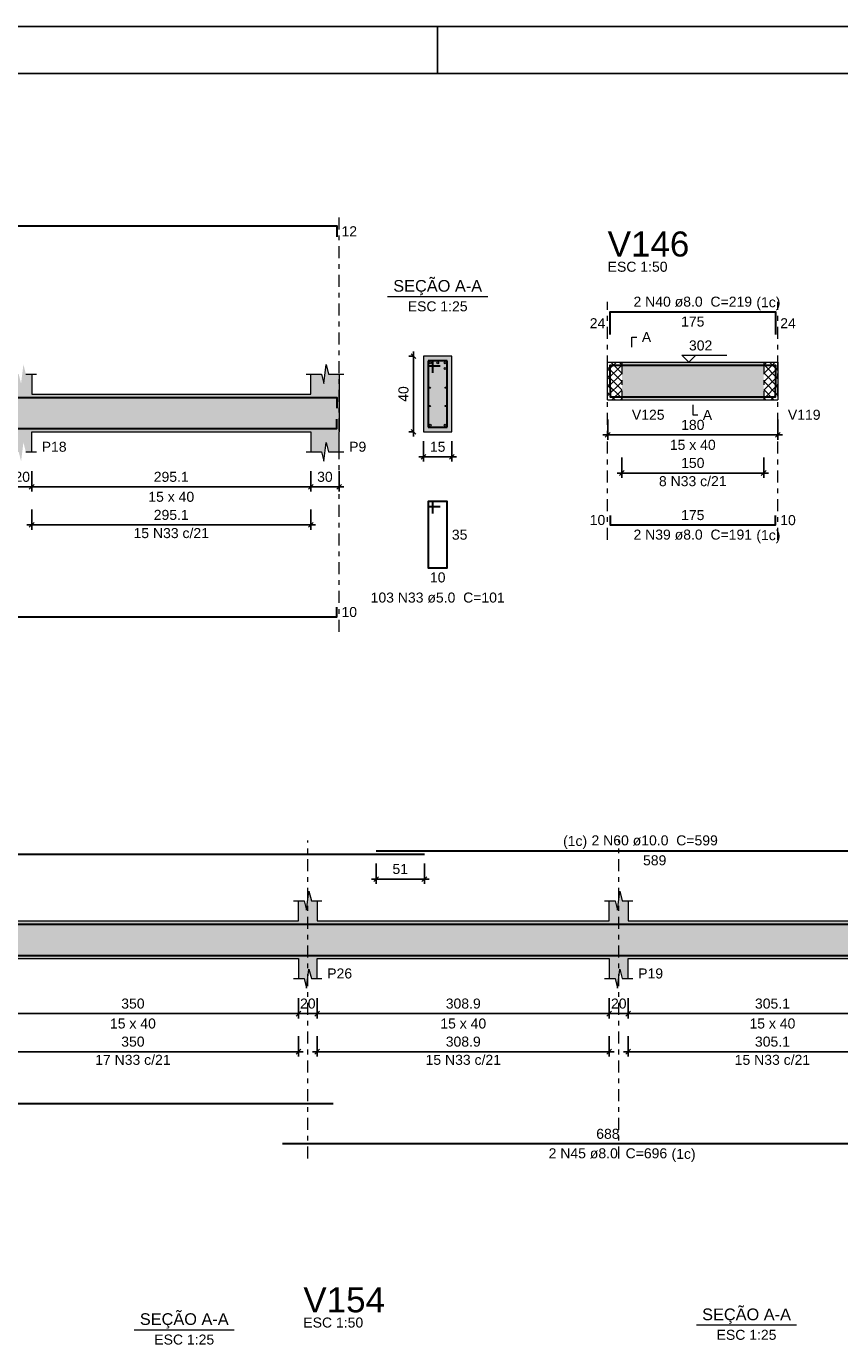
# Model space of a CAD drawing. Header units: millimetres. Extents: x 0 to 84.1, y 0 to 59.4.
# Tile 7 of 9: x 38.4 to 55.6, y 31.5 to 59.4. Entities that reach past the tile are written whole.
import ezdxf

# ---------------------------------------------------------------- set-up
doc = ezdxf.new("R2010")
doc.units = ezdxf.units.MM
doc.header["$MEASUREMENT"] = 0
doc.linetypes.add('DASHDOT', pattern=[2.54, 1.27, -0.635, 0, -0.635])
doc.linetypes.add('NULL', pattern=[0])
doc.layers.get('0').update_dxf_attribs({"lineweight": 18})
for name, color, linetype, lineweight in [('Descrição da armadura', 7, 'Continuous', 0), ('DT-Barras na forma', 2, 'Continuous', 30), ('DT-Barras no corte', 5, 'Continuous', 5), ('DT-Barras rebatidas', 2, 'Continuous', 30), ('DT-Cotas', 9, 'Continuous', 5), ('DT-Forma', 5, 'Continuous', 5), ('DT-Hachura forma vigas', 254, 'Continuous', 5), ('DT-Hachura intersecção vigas', 9, 'Continuous', 5), ('DT-Hachura seção vigas', 254, 'Continuous', 5), ('DT-Pontilhado', 9, 'DASHDOT', 5), ('DT-Textos', 7, 'Continuous', 5), ('DT-Título', 3, 'Continuous', 20), ('Textos armaduras', 7, 'Continuous', 0)]:
    doc.layers.add(name, color=color, linetype=linetype, lineweight=lineweight)
doc.layers.add('SEDUC_MARF', color=1, linetype='Continuous')
doc.layers.add('SEDUC_MARGG', color=7, linetype='Continuous')
doc.styles.add('Arial', font='txt')
doc.dimstyles.new('UM_25.000000', dxfattribs={"dimtxt": 0.18, "dimasz": 0.1, "dimexe": 0.1, "dimexo": 0.2, "dimgap": 0, "dimtad": 1, "dimtih": 1, "dimtoh": 1, "dimdec": 1, "dimlfac": 25, "dimzin": 0, "dimdsep": 46, "dimtxsty": 'Standard', "dimcen": 0.09, "dimdle": 0.1, "dimadec": 1, "dimazin": 2, "dimtfac": 1, "dimtdec": 4, "dimtofl": 0, "dimtmove": 0, "dimatfit": 3, "dimfxl": 1, "dimtolj": 1, "dimarcsym": 0})
doc.dimstyles.new('UM_50.000000', dxfattribs={"dimtxt": 0.18, "dimasz": 0.1, "dimexe": 0.1, "dimexo": 0.2, "dimgap": 0, "dimtad": 1, "dimtih": 1, "dimtoh": 1, "dimdec": 1, "dimlfac": 50, "dimzin": 0, "dimdsep": 46, "dimtxsty": 'Standard', "dimcen": 0.09, "dimdle": 0.1, "dimadec": 1, "dimazin": 2, "dimtfac": 1, "dimtdec": 4, "dimtofl": 0, "dimtmove": 0, "dimatfit": 3, "dimfxl": 1, "dimtolj": 1, "dimarcsym": 0})

# ---------------------------------------------------------------- blocks, each defined once
blk = doc.blocks.new('_Oblique')
at = {"color": 0, "linetype": 'ByBlock', "lineweight": -2}
blk.add_line((-0.5, -0.5), (0.5, 0.5), dxfattribs=at)
blk = doc.blocks.new('*D16')
at = {"layer": 'Defpoints', "color": 0}
for p in [(38.114, 50.186), (38.514, 50.186), (38.514, 49.656)]:
    blk.add_point(p, dxfattribs=at)
at = {"layer": 'DT-Cotas', "color": 0, "lineweight": -2}
for p, q in [((38.114, 49.986), (38.114, 49.556)), ((38.514, 49.986), (38.514, 49.556)), ((38.014, 49.656), (38.614, 49.656))]:
    blk.add_line(p, q, dxfattribs=at)
at = {"layer": 'DT-Cotas', "color": 0, "lineweight": -2, "xscale": 0.1, "yscale": 0.1, "zscale": 0.1, "rotation": 180}
blk.add_blockref('_Oblique', (38.114, 49.656), dxfattribs=at)
at = {"layer": 'DT-Cotas', "color": 0, "lineweight": -2, "xscale": 0.1, "yscale": 0.1, "zscale": 0.1}
blk.add_blockref('_Oblique', (38.514, 49.656), dxfattribs=at)
at = {"layer": 'DT-Cotas', "color": 7, "insert": (38.314, 49.868), "char_height": 0.2118, "attachment_point": 5, "rotation": 0.0057, "style": 'Arial'}
blk.add_mtext('\\A1;20', dxfattribs=at)
blk = doc.blocks.new('*D17')
at = {"layer": 'Defpoints', "color": 0}
for p in [(38.514, 50.186), (44.417, 50.186), (44.417, 49.656)]:
    blk.add_point(p, dxfattribs=at)
at = {"layer": 'DT-Cotas', "color": 0, "lineweight": -2}
for p, q in [((38.514, 49.986), (38.514, 49.556)), ((44.417, 49.986), (44.417, 49.556)), ((38.414, 49.656), (44.517, 49.656))]:
    blk.add_line(p, q, dxfattribs=at)
at = {"layer": 'DT-Cotas', "color": 0, "lineweight": -2, "xscale": 0.1, "yscale": 0.1, "zscale": 0.1, "rotation": 180}
blk.add_blockref('_Oblique', (38.514, 49.656), dxfattribs=at)
at = {"layer": 'DT-Cotas', "color": 0, "lineweight": -2, "xscale": 0.1, "yscale": 0.1, "zscale": 0.1}
blk.add_blockref('_Oblique', (44.417, 49.656), dxfattribs=at)
at = {"layer": 'DT-Cotas', "color": 7, "insert": (41.466, 49.868), "char_height": 0.2118, "attachment_point": 5, "rotation": 0.0057, "style": 'Arial'}
blk.add_mtext('\\A1;295.1', dxfattribs=at)
blk = doc.blocks.new('*D18')
at = {"layer": 'Defpoints', "color": 0}
for p in [(44.417, 50.186), (45.017, 50.186), (45.017, 49.656)]:
    blk.add_point(p, dxfattribs=at)
at = {"layer": 'DT-Cotas', "color": 0, "lineweight": -2}
for p, q in [((44.417, 49.986), (44.417, 49.556)), ((45.017, 49.986), (45.017, 49.556)), ((44.317, 49.656), (45.117, 49.656))]:
    blk.add_line(p, q, dxfattribs=at)
at = {"layer": 'DT-Cotas', "color": 0, "lineweight": -2, "xscale": 0.1, "yscale": 0.1, "zscale": 0.1, "rotation": 180}
blk.add_blockref('_Oblique', (44.417, 49.656), dxfattribs=at)
at = {"layer": 'DT-Cotas', "color": 0, "lineweight": -2, "xscale": 0.1, "yscale": 0.1, "zscale": 0.1}
blk.add_blockref('_Oblique', (45.017, 49.656), dxfattribs=at)
at = {"layer": 'DT-Cotas', "color": 7, "insert": (44.717, 49.868), "char_height": 0.2118, "attachment_point": 5, "rotation": 0.0057, "style": 'Arial'}
blk.add_mtext('\\A1;30', dxfattribs=at)
blk = doc.blocks.new('*D22')
at = {"layer": 'Defpoints', "color": 0}
for p in [(46.59, 52.421), (46.802, 52.421), (46.802, 50.821)]:
    blk.add_point(p, dxfattribs=at)
at = {"layer": 'DT-Cotas', "color": 0, "lineweight": -2}
for p, q in [((46.59, 50.721), (46.59, 52.521)), ((46.602, 52.421), (46.49, 52.421)), ((46.602, 50.821), (46.49, 50.821))]:
    blk.add_line(p, q, dxfattribs=at)
at = {"layer": 'DT-Cotas', "color": 0, "lineweight": -2, "xscale": 0.1, "yscale": 0.1, "zscale": 0.1}
for p, rotation in [((46.59, 52.421), 90), ((46.59, 50.821), 270)]:
    blk.add_blockref('_Oblique', p, dxfattribs=dict(at, rotation=rotation))
at = {"layer": 'DT-Cotas', "color": 7, "insert": (46.379, 51.621), "char_height": 0.2118, "attachment_point": 5, "rotation": 90, "style": 'Arial'}
blk.add_mtext('\\A1;40', dxfattribs=at)
blk = doc.blocks.new('*D23')
at = {"layer": 'Defpoints', "color": 0}
for p in [(46.802, 50.821), (47.402, 50.821), (47.402, 50.292)]:
    blk.add_point(p, dxfattribs=at)
at = {"layer": 'DT-Cotas', "color": 0, "lineweight": -2}
for p, q in [((46.802, 50.621), (46.802, 50.192)), ((47.402, 50.621), (47.402, 50.192)), ((46.702, 50.292), (47.502, 50.292))]:
    blk.add_line(p, q, dxfattribs=at)
at = {"layer": 'DT-Cotas', "color": 0, "lineweight": -2, "xscale": 0.1, "yscale": 0.1, "zscale": 0.1, "rotation": 180}
blk.add_blockref('_Oblique', (46.802, 50.292), dxfattribs=at)
at = {"layer": 'DT-Cotas', "color": 0, "lineweight": -2, "xscale": 0.1, "yscale": 0.1, "zscale": 0.1}
blk.add_blockref('_Oblique', (47.402, 50.292), dxfattribs=at)
at = {"layer": 'DT-Cotas', "color": 7, "insert": (47.102, 50.504), "char_height": 0.2118, "attachment_point": 5, "rotation": 0.0057, "style": 'Arial'}
blk.add_mtext('\\A1;15', dxfattribs=at)
blk = doc.blocks.new('*D29')
at = {"layer": 'Defpoints', "color": 0}
for p in [(38.514, 49.381), (44.417, 49.381), (44.417, 48.851)]:
    blk.add_point(p, dxfattribs=at)
at = {"layer": 'DT-Cotas', "color": 0, "lineweight": -2}
for p, q in [((38.514, 49.181), (38.514, 48.751)), ((44.417, 49.181), (44.417, 48.751)), ((38.414, 48.851), (44.517, 48.851))]:
    blk.add_line(p, q, dxfattribs=at)
at = {"layer": 'DT-Cotas', "color": 0, "lineweight": -2, "xscale": 0.1, "yscale": 0.1, "zscale": 0.1, "rotation": 180}
blk.add_blockref('_Oblique', (38.514, 48.851), dxfattribs=at)
at = {"layer": 'DT-Cotas', "color": 0, "lineweight": -2, "xscale": 0.1, "yscale": 0.1, "zscale": 0.1}
blk.add_blockref('_Oblique', (44.417, 48.851), dxfattribs=at)
at = {"layer": 'DT-Cotas', "color": 7, "insert": (41.466, 49.063), "char_height": 0.2118, "attachment_point": 5, "rotation": 0.0057, "style": 'Arial'}
blk.add_mtext('\\A1;295.1', dxfattribs=at)
blk = doc.blocks.new('*D30')
at = {"layer": 'Defpoints', "color": 0}
for p in [(50.698, 51.285), (54.298, 51.285), (54.298, 50.755)]:
    blk.add_point(p, dxfattribs=at)
at = {"layer": 'DT-Cotas', "color": 0, "lineweight": -2}
for p, q in [((50.698, 51.085), (50.698, 50.655)), ((54.298, 51.085), (54.298, 50.655)), ((50.598, 50.755), (54.398, 50.755))]:
    blk.add_line(p, q, dxfattribs=at)
at = {"layer": 'DT-Cotas', "color": 0, "lineweight": -2, "xscale": 0.1, "yscale": 0.1, "zscale": 0.1, "rotation": 180}
blk.add_blockref('_Oblique', (50.698, 50.755), dxfattribs=at)
at = {"layer": 'DT-Cotas', "color": 0, "lineweight": -2, "xscale": 0.1, "yscale": 0.1, "zscale": 0.1}
blk.add_blockref('_Oblique', (54.298, 50.755), dxfattribs=at)
at = {"layer": 'DT-Cotas', "color": 7, "insert": (52.498, 50.967), "char_height": 0.2118, "attachment_point": 5, "rotation": 0.0057, "style": 'Arial'}
blk.add_mtext('\\A1;180', dxfattribs=at)
blk = doc.blocks.new('*D33')
at = {"layer": 'Defpoints', "color": 0}
for p in [(50.998, 50.48), (53.998, 50.48), (53.998, 49.95)]:
    blk.add_point(p, dxfattribs=at)
at = {"layer": 'DT-Cotas', "color": 0, "lineweight": -2}
for p, q in [((50.998, 50.28), (50.998, 49.85)), ((53.998, 50.28), (53.998, 49.85)), ((50.898, 49.95), (54.098, 49.95))]:
    blk.add_line(p, q, dxfattribs=at)
at = {"layer": 'DT-Cotas', "color": 0, "lineweight": -2, "xscale": 0.1, "yscale": 0.1, "zscale": 0.1, "rotation": 180}
blk.add_blockref('_Oblique', (50.998, 49.95), dxfattribs=at)
at = {"layer": 'DT-Cotas', "color": 0, "lineweight": -2, "xscale": 0.1, "yscale": 0.1, "zscale": 0.1}
blk.add_blockref('_Oblique', (53.998, 49.95), dxfattribs=at)
at = {"layer": 'DT-Cotas', "color": 7, "insert": (52.498, 50.162), "char_height": 0.2118, "attachment_point": 5, "rotation": 0.0057, "style": 'Arial'}
blk.add_mtext('\\A1;150', dxfattribs=at)
blk = doc.blocks.new('*D53')
at = {"layer": 'Defpoints', "color": 0}
for p in [(37.155, 39.041), (44.155, 39.041), (44.155, 38.511)]:
    blk.add_point(p, dxfattribs=at)
at = {"layer": 'DT-Cotas', "color": 0, "lineweight": -2}
for p, q in [((37.155, 38.841), (37.155, 38.411)), ((44.155, 38.841), (44.155, 38.411)), ((37.055, 38.511), (44.255, 38.511))]:
    blk.add_line(p, q, dxfattribs=at)
at = {"layer": 'DT-Cotas', "color": 0, "lineweight": -2, "xscale": 0.1, "yscale": 0.1, "zscale": 0.1, "rotation": 180}
blk.add_blockref('_Oblique', (37.155, 38.511), dxfattribs=at)
at = {"layer": 'DT-Cotas', "color": 0, "lineweight": -2, "xscale": 0.1, "yscale": 0.1, "zscale": 0.1}
blk.add_blockref('_Oblique', (44.155, 38.511), dxfattribs=at)
at = {"layer": 'DT-Cotas', "color": 7, "insert": (40.655, 38.723), "char_height": 0.2118, "attachment_point": 5, "rotation": 0.0057, "style": 'Arial'}
blk.add_mtext('\\A1;350', dxfattribs=at)
blk = doc.blocks.new('*D54')
at = {"layer": 'Defpoints', "color": 0}
for p in [(44.155, 39.041), (44.555, 39.041), (44.555, 38.511)]:
    blk.add_point(p, dxfattribs=at)
at = {"layer": 'DT-Cotas', "color": 0, "lineweight": -2}
for p, q in [((44.155, 38.841), (44.155, 38.411)), ((44.555, 38.841), (44.555, 38.411)), ((44.055, 38.511), (44.655, 38.511))]:
    blk.add_line(p, q, dxfattribs=at)
at = {"layer": 'DT-Cotas', "color": 0, "lineweight": -2, "xscale": 0.1, "yscale": 0.1, "zscale": 0.1, "rotation": 180}
blk.add_blockref('_Oblique', (44.155, 38.511), dxfattribs=at)
at = {"layer": 'DT-Cotas', "color": 0, "lineweight": -2, "xscale": 0.1, "yscale": 0.1, "zscale": 0.1}
blk.add_blockref('_Oblique', (44.555, 38.511), dxfattribs=at)
at = {"layer": 'DT-Cotas', "color": 7, "insert": (44.355, 38.723), "char_height": 0.2118, "attachment_point": 5, "rotation": 0.0057, "style": 'Arial'}
blk.add_mtext('\\A1;20', dxfattribs=at)
blk = doc.blocks.new('*D55')
at = {"layer": 'Defpoints', "color": 0}
for p in [(44.555, 39.041), (50.732, 39.041), (50.732, 38.511)]:
    blk.add_point(p, dxfattribs=at)
at = {"layer": 'DT-Cotas', "color": 0, "lineweight": -2}
for p, q in [((44.555, 38.841), (44.555, 38.411)), ((50.732, 38.841), (50.732, 38.411)), ((44.455, 38.511), (50.832, 38.511))]:
    blk.add_line(p, q, dxfattribs=at)
at = {"layer": 'DT-Cotas', "color": 0, "lineweight": -2, "xscale": 0.1, "yscale": 0.1, "zscale": 0.1, "rotation": 180}
blk.add_blockref('_Oblique', (44.555, 38.511), dxfattribs=at)
at = {"layer": 'DT-Cotas', "color": 0, "lineweight": -2, "xscale": 0.1, "yscale": 0.1, "zscale": 0.1}
blk.add_blockref('_Oblique', (50.732, 38.511), dxfattribs=at)
at = {"layer": 'DT-Cotas', "color": 7, "insert": (47.643, 38.723), "char_height": 0.2118, "attachment_point": 5, "rotation": 0.0057, "style": 'Arial'}
blk.add_mtext('\\A1;308.9', dxfattribs=at)
blk = doc.blocks.new('*D56')
at = {"layer": 'Defpoints', "color": 0}
for p in [(50.732, 39.041), (51.132, 39.041), (51.132, 38.511)]:
    blk.add_point(p, dxfattribs=at)
at = {"layer": 'DT-Cotas', "color": 0, "lineweight": -2}
for p, q in [((50.732, 38.841), (50.732, 38.411)), ((51.132, 38.841), (51.132, 38.411)), ((50.632, 38.511), (51.232, 38.511))]:
    blk.add_line(p, q, dxfattribs=at)
at = {"layer": 'DT-Cotas', "color": 0, "lineweight": -2, "xscale": 0.1, "yscale": 0.1, "zscale": 0.1, "rotation": 180}
blk.add_blockref('_Oblique', (50.732, 38.511), dxfattribs=at)
at = {"layer": 'DT-Cotas', "color": 0, "lineweight": -2, "xscale": 0.1, "yscale": 0.1, "zscale": 0.1}
blk.add_blockref('_Oblique', (51.132, 38.511), dxfattribs=at)
at = {"layer": 'DT-Cotas', "color": 7, "insert": (50.932, 38.723), "char_height": 0.2118, "attachment_point": 5, "rotation": 0.0057, "style": 'Arial'}
blk.add_mtext('\\A1;20', dxfattribs=at)
blk = doc.blocks.new('*D57')
at = {"layer": 'Defpoints', "color": 0}
for p in [(51.132, 39.041), (57.235, 39.041), (57.235, 38.511)]:
    blk.add_point(p, dxfattribs=at)
at = {"layer": 'DT-Cotas', "color": 0, "lineweight": -2}
for p, q in [((51.132, 38.841), (51.132, 38.411)), ((57.235, 38.841), (57.235, 38.411)), ((51.032, 38.511), (57.335, 38.511))]:
    blk.add_line(p, q, dxfattribs=at)
at = {"layer": 'DT-Cotas', "color": 0, "lineweight": -2, "xscale": 0.1, "yscale": 0.1, "zscale": 0.1, "rotation": 180}
blk.add_blockref('_Oblique', (51.132, 38.511), dxfattribs=at)
at = {"layer": 'DT-Cotas', "color": 0, "lineweight": -2, "xscale": 0.1, "yscale": 0.1, "zscale": 0.1}
blk.add_blockref('_Oblique', (57.235, 38.511), dxfattribs=at)
at = {"layer": 'DT-Cotas', "color": 7, "insert": (54.183, 38.723), "char_height": 0.2118, "attachment_point": 5, "rotation": 0.0057, "style": 'Arial'}
blk.add_mtext('\\A1;305.1', dxfattribs=at)
blk = doc.blocks.new('*D59')
at = {"layer": 'Defpoints', "color": 0}
for p in [(45.8, 41.889), (46.82, 41.889), (46.82, 41.359)]:
    blk.add_point(p, dxfattribs=at)
at = {"layer": 'DT-Cotas', "color": 0, "lineweight": -2}
for p, q in [((45.8, 41.689), (45.8, 41.259)), ((46.82, 41.689), (46.82, 41.259)), ((45.7, 41.359), (46.92, 41.359))]:
    blk.add_line(p, q, dxfattribs=at)
at = {"layer": 'DT-Cotas', "color": 0, "lineweight": -2, "xscale": 0.1, "yscale": 0.1, "zscale": 0.1, "rotation": 180}
blk.add_blockref('_Oblique', (45.8, 41.359), dxfattribs=at)
at = {"layer": 'DT-Cotas', "color": 0, "lineweight": -2, "xscale": 0.1, "yscale": 0.1, "zscale": 0.1}
blk.add_blockref('_Oblique', (46.82, 41.359), dxfattribs=at)
at = {"layer": 'DT-Cotas', "color": 7, "insert": (46.31, 41.571), "char_height": 0.2118, "attachment_point": 5, "rotation": 0.0057, "style": 'Arial'}
blk.add_mtext('\\A1;51', dxfattribs=at)
blk = doc.blocks.new('*D65')
at = {"layer": 'Defpoints', "color": 0}
for p in [(37.155, 38.236), (44.155, 38.236), (44.155, 37.706)]:
    blk.add_point(p, dxfattribs=at)
at = {"layer": 'DT-Cotas', "color": 0, "lineweight": -2}
for p, q in [((37.155, 38.036), (37.155, 37.606)), ((44.155, 38.036), (44.155, 37.606)), ((37.055, 37.706), (44.255, 37.706))]:
    blk.add_line(p, q, dxfattribs=at)
at = {"layer": 'DT-Cotas', "color": 0, "lineweight": -2, "xscale": 0.1, "yscale": 0.1, "zscale": 0.1, "rotation": 180}
blk.add_blockref('_Oblique', (37.155, 37.706), dxfattribs=at)
at = {"layer": 'DT-Cotas', "color": 0, "lineweight": -2, "xscale": 0.1, "yscale": 0.1, "zscale": 0.1}
blk.add_blockref('_Oblique', (44.155, 37.706), dxfattribs=at)
at = {"layer": 'DT-Cotas', "color": 7, "insert": (40.655, 37.918), "char_height": 0.2118, "attachment_point": 5, "rotation": 0.0057, "style": 'Arial'}
blk.add_mtext('\\A1;350', dxfattribs=at)
blk = doc.blocks.new('*D66')
at = {"layer": 'Defpoints', "color": 0}
for p in [(44.555, 38.236), (50.732, 38.236), (50.732, 37.706)]:
    blk.add_point(p, dxfattribs=at)
at = {"layer": 'DT-Cotas', "color": 0, "lineweight": -2}
for p, q in [((44.555, 38.036), (44.555, 37.606)), ((50.732, 38.036), (50.732, 37.606)), ((44.455, 37.706), (50.832, 37.706))]:
    blk.add_line(p, q, dxfattribs=at)
at = {"layer": 'DT-Cotas', "color": 0, "lineweight": -2, "xscale": 0.1, "yscale": 0.1, "zscale": 0.1, "rotation": 180}
blk.add_blockref('_Oblique', (44.555, 37.706), dxfattribs=at)
at = {"layer": 'DT-Cotas', "color": 0, "lineweight": -2, "xscale": 0.1, "yscale": 0.1, "zscale": 0.1}
blk.add_blockref('_Oblique', (50.732, 37.706), dxfattribs=at)
at = {"layer": 'DT-Cotas', "color": 7, "insert": (47.643, 37.918), "char_height": 0.2118, "attachment_point": 5, "rotation": 0.0057, "style": 'Arial'}
blk.add_mtext('\\A1;308.9', dxfattribs=at)
blk = doc.blocks.new('*D67')
at = {"layer": 'Defpoints', "color": 0}
for p in [(51.132, 38.236), (57.235, 38.236), (57.235, 37.706)]:
    blk.add_point(p, dxfattribs=at)
at = {"layer": 'DT-Cotas', "color": 0, "lineweight": -2}
for p, q in [((51.132, 38.036), (51.132, 37.606)), ((57.235, 38.036), (57.235, 37.606)), ((51.032, 37.706), (57.335, 37.706))]:
    blk.add_line(p, q, dxfattribs=at)
at = {"layer": 'DT-Cotas', "color": 0, "lineweight": -2, "xscale": 0.1, "yscale": 0.1, "zscale": 0.1, "rotation": 180}
blk.add_blockref('_Oblique', (51.132, 37.706), dxfattribs=at)
at = {"layer": 'DT-Cotas', "color": 0, "lineweight": -2, "xscale": 0.1, "yscale": 0.1, "zscale": 0.1}
blk.add_blockref('_Oblique', (57.235, 37.706), dxfattribs=at)
at = {"layer": 'DT-Cotas', "color": 7, "insert": (54.183, 37.918), "char_height": 0.2118, "attachment_point": 5, "rotation": 0.0057, "style": 'Arial'}
blk.add_mtext('\\A1;305.1', dxfattribs=at)

msp = doc.modelspace()

# ---------------------------------------------------------------- hatches: boundary and pattern name
at = {"layer": 'DT-Hachura forma vigas', "linetype": 'Continuous'}
for points in [[(45.0172, 50.3976), (45.0172, 50.8212), (45.0172, 51.6212), (45.0172, 52.0448), (44.7922, 52.0448), (44.7422, 52.2448), (44.6922, 51.8448), (44.6422, 52.0448), (44.4172, 52.0448), (44.4172, 51.6212), (38.5144, 51.6212), (38.5144, 52.0448), (38.3894, 52.0448), (38.3394, 52.2448), (38.2894, 51.8448), (38.2394, 52.0448), (38.1144, 52.0448), (38.1144, 51.6212), (31.9372, 51.6212), (31.9372, 52.0448), (31.8122, 52.0448), (31.7622, 52.2448), (31.7122, 51.8448), (31.6622, 52.0448), (31.5372, 52.0448), (31.5372, 51.6212), (24.5372, 51.6212), (24.5372, 52.0448), (24.4122, 52.0448), (24.3622, 52.2448), (24.3122, 51.8448), (24.2622, 52.0448), (24.1372, 52.0448), (24.1372, 51.6212), (19.6152, 51.6212), (19.6152, 50.8212), (24.1372, 50.8212), (24.1372, 50.3976), (24.2622, 50.3976), (24.3122, 50.1976), (24.3622, 50.5976), (24.4122, 50.3976), (24.5372, 50.3976), (24.5372, 50.8212), (31.5372, 50.8212), (31.5372, 50.3976), (31.6622, 50.3976), (31.7122, 50.1976), (31.7622, 50.5976), (31.8122, 50.3976), (31.9372, 50.3976), (31.9372, 50.8212), (38.1144, 50.8212), (38.1144, 50.3976), (38.2394, 50.3976), (38.2894, 50.1976), (38.3394, 50.5976), (38.3894, 50.3976), (38.5144, 50.3976), (38.5144, 50.8212), (44.4172, 50.8212), (44.4172, 50.3976), (44.6422, 50.3976), (44.6922, 50.1976), (44.7422, 50.5976), (44.7922, 50.3976), (45.0172, 50.3976)], [(50.9977, 51.4965), (53.9977, 51.4965), (53.9977, 52.2965), (50.9977, 52.2965), (50.9977, 51.4965)], [(57.6347, 39.2525), (57.6347, 39.6761), (57.6347, 40.4761), (57.6347, 40.8997), (57.5097, 40.8997), (57.4597, 41.0997), (57.4097, 40.6997), (57.3597, 40.8997), (57.2347, 40.8997), (57.2347, 40.4761), (51.1319, 40.4761), (51.1319, 40.8997), (51.0069, 40.8997), (50.9569, 41.0997), (50.9069, 40.6997), (50.8569, 40.8997), (50.7319, 40.8997), (50.7319, 40.4761), (44.5547, 40.4761), (44.5547, 40.8997), (44.4297, 40.8997), (44.3797, 41.0997), (44.3297, 40.6997), (44.2797, 40.8997), (44.1547, 40.8997), (44.1547, 40.4761), (37.1547, 40.4761), (37.1547, 40.8997), (37.0297, 40.8997), (36.9797, 41.0997), (36.9297, 40.6997), (36.8797, 40.8997), (36.7547, 40.8997), (36.7547, 40.4761), (32.2327, 40.4761), (32.2327, 40.8997), (32.1077, 40.8997), (32.0577, 41.0997), (32.0077, 40.6997), (31.9577, 40.8997), (31.8327, 40.8997), (31.8327, 40.4761), (28.0195, 40.4761), (28.0195, 40.8997), (27.9445, 40.8997), (27.8945, 41.0997), (27.8445, 40.6997), (27.7945, 40.8997), (27.7195, 40.8997), (27.7195, 40.4761), (23.3999, 40.4761), (23.3999, 40.8997), (23.2749, 40.8997), (23.2249, 41.0997), (23.1749, 40.6997), (23.1249, 40.8997), (22.9999, 40.8997), (22.9999, 40.4761), (22.9999, 39.6761), (22.9999, 39.2525), (23.1249, 39.2525), (23.1749, 39.0525), (23.2249, 39.4525), (23.2749, 39.2525), (23.3999, 39.2525), (23.3999, 39.6761), (27.7195, 39.6761), (27.7195, 39.2525), (27.7945, 39.2525), (27.8445, 39.0525), (27.8945, 39.4525), (27.9445, 39.2525), (28.0195, 39.2525), (28.0195, 39.6761), (31.8327, 39.6761), (31.8327, 39.2525), (31.9577, 39.2525), (32.0077, 39.0525), (32.0577, 39.4525), (32.1077, 39.2525), (32.2327, 39.2525), (32.2327, 39.6761), (36.7547, 39.6761), (36.7547, 39.2525), (36.8797, 39.2525), (36.9297, 39.0525), (36.9797, 39.4525), (37.0297, 39.2525), (37.1547, 39.2525), (37.1547, 39.6761), (44.1547, 39.6761), (44.1547, 39.2525), (44.2797, 39.2525), (44.3297, 39.0525), (44.3797, 39.4525), (44.4297, 39.2525), (44.5547, 39.2525), (44.5547, 39.6761), (50.7319, 39.6761), (50.7319, 39.2525), (50.8569, 39.2525), (50.9069, 39.0525), (50.9569, 39.4525), (51.0069, 39.2525), (51.1319, 39.2525), (51.1319, 39.6761), (57.2347, 39.6761), (57.2347, 39.2525), (57.3597, 39.2525), (57.4097, 39.0525), (57.4597, 39.4525), (57.5097, 39.2525), (57.6347, 39.2525)]]:
    msp.add_hatch(color=254, dxfattribs=at).paths.add_polyline_path(points)
at = {"layer": 'DT-Hachura intersecção vigas', "linetype": 'Continuous'}
h = msp.add_hatch(dxfattribs=at)
h.set_pattern_fill('ANSI37', color=9, style=0)
h.paths.add_polyline_path([(50.6977, 51.4965), (50.9977, 51.4965), (50.9977, 52.2965), (50.6977, 52.2965), (50.6977, 51.4965)])
h = msp.add_hatch(dxfattribs=at)
h.set_pattern_fill('ANSI37', color=9, style=0)
h.paths.add_polyline_path([(53.9977, 51.4965), (54.2977, 51.4965), (54.2977, 52.2965), (53.9977, 52.2965), (53.9977, 51.4965)])
at = {"layer": 'DT-Hachura seção vigas', "linetype": 'Continuous'}
msp.add_hatch(color=254, dxfattribs=at).paths.add_polyline_path([(46.8023, 50.8212), (46.8023, 50.8212), (47.4023, 50.8212), (47.4023, 52.4212), (46.8023, 52.4212), (46.8023, 50.8212)])

# ---------------------------------------------------------------- linework, layer by layer
at = {"layer": 'DT-Barras na forma'}
for p, q in [((47.0023, 52.3212), (46.9023, 52.3212)), ((46.9023, 52.3212), (46.9023, 50.9212)), ((47.3023, 52.3212), (46.9023, 52.3212)), ((46.9023, 52.3212), (46.9023, 52.2212)), ((46.9023, 52.2212), (47.1523, 52.2212)), ((47.0023, 52.0712), (47.0023, 52.3212)), ((47.3023, 50.9212), (47.3023, 52.3212)), ((46.9023, 50.9212), (47.3023, 50.9212))]:
    msp.add_line(p, q, dxfattribs=at)
for points in [[(50.7477, 51.7507), (50.7477, 52.2285), (54.2477, 52.2285), (54.2477, 51.7507)], [(50.7477, 51.7645), (50.7477, 51.5645), (54.2477, 51.5645), (54.2477, 51.7645)], [(26.312, 51.5512), (44.9672, 51.5512), (44.9672, 51.3212)], [(23.67, 50.8912), (44.9672, 50.8912), (44.9672, 51.0912)], [(23.0499, 40.1761), (23.0499, 40.4061), (46.8199, 40.4061)], [(45.7999, 40.4061), (57.5847, 40.4061), (57.5847, 40.1761)], [(23.0499, 39.9441), (23.0499, 39.7441), (44.8884, 39.7441)], [(43.821, 39.7441), (57.5847, 39.7441), (57.5847, 39.9441)]]:
    msp.add_lwpolyline(points, dxfattribs=at)
at = {"layer": 'DT-Barras no corte'}
for centre, radius in [((46.9423, 52.2812), 0.02), ((47.1023, 52.2812), 0.02), ((47.2623, 52.2812), 0.02), ((47.2623, 52.1612), 0.02), ((46.9349, 51.7545), 0.0126), ((47.2697, 51.7545), 0.0126), ((46.9349, 51.3679), 0.0126), ((47.2697, 51.3679), 0.0126), ((46.9423, 50.9612), 0.02), ((47.2623, 50.9612), 0.02)]:
    msp.add_circle(centre, radius, dxfattribs=at)
at = {"layer": 'DT-Barras rebatidas'}
for points in [[(26.312, 55.1801), (44.9672, 55.1801), (44.9672, 54.9501)], [(50.7477, 52.8803), (50.7477, 53.3581), (54.2477, 53.3581), (54.2477, 52.8803)], [(47.0023, 49.0945), (47.0023, 49.3445), (46.9023, 49.3445), (46.9023, 47.9445), (47.3023, 47.9445), (47.3023, 49.3445), (46.9023, 49.3445), (46.9023, 49.2445), (47.1523, 49.2445)], [(50.7477, 49.0535), (50.7477, 48.8535), (54.2477, 48.8535), (54.2477, 49.0535)], [(23.67, 46.9094), (44.9672, 46.9094), (44.9672, 47.1094)], [(23.0499, 41.6587), (23.0499, 41.8887), (46.8199, 41.8887)], [(45.7999, 41.9593), (57.5847, 41.9593), (57.5847, 41.7293)], [(23.0499, 36.8095), (23.0499, 36.6095), (44.8884, 36.6095)], [(43.821, 35.7623), (57.5847, 35.7623), (57.5847, 35.9623)]]:
    msp.add_lwpolyline(points, dxfattribs=at)
at = {"layer": 'DT-Forma'}
for p, q in [((44.6922, 51.8448), (44.7422, 52.2448)), ((44.7422, 52.2448), (44.7922, 52.0448)), ((47.4023, 52.4212), (46.8023, 52.4212)), ((46.8023, 52.4212), (46.8023, 50.8212)), ((47.4023, 50.8212), (47.4023, 52.4212)), ((50.6977, 52.2965), (50.9977, 52.2965)), ((50.9977, 52.2965), (53.9977, 52.2965)), ((53.9977, 52.2965), (54.2977, 52.2965)), ((38.3894, 52.0448), (38.6144, 52.0448)), ((38.5144, 52.0448), (38.5144, 51.6212)), ((44.3172, 52.0448), (44.6422, 52.0448)), ((44.4172, 51.6212), (44.4172, 52.0448)), ((44.6422, 52.0448), (44.6922, 51.8448)), ((44.7922, 52.0448), (45.1172, 52.0448)), ((45.0172, 52.0448), (45.0172, 51.6212)), ((38.5144, 51.6212), (44.4172, 51.6212)), ((50.6977, 51.4965), (50.9977, 51.4965)), ((50.9977, 51.4965), (53.9977, 51.4965)), ((53.9977, 51.4965), (54.2977, 51.4965)), ((38.5144, 50.3976), (38.5144, 50.8212)), ((38.5144, 50.8212), (44.4172, 50.8212)), ((44.4172, 50.8212), (44.4172, 50.3976)), ((45.0172, 50.3976), (45.0172, 50.8212)), ((46.8023, 50.8212), (47.4023, 50.8212)), ((44.6922, 50.1976), (44.7422, 50.5976)), ((44.7422, 50.5976), (44.7922, 50.3976)), ((38.3894, 50.3976), (38.6144, 50.3976)), ((44.3172, 50.3976), (44.6422, 50.3976)), ((44.6422, 50.3976), (44.6922, 50.1976)), ((44.7922, 50.3976), (45.1172, 50.3976)), ((44.3297, 40.6997), (44.3797, 41.0997)), ((44.3797, 41.0997), (44.4297, 40.8997)), ((50.9069, 40.6997), (50.9569, 41.0997)), ((50.9569, 41.0997), (51.0069, 40.8997)), ((44.0547, 40.8997), (44.2797, 40.8997)), ((44.1547, 40.4761), (44.1547, 40.8997)), ((44.2797, 40.8997), (44.3297, 40.6997)), ((44.4297, 40.8997), (44.6547, 40.8997)), ((44.5547, 40.8997), (44.5547, 40.4761)), ((50.6319, 40.8997), (50.8569, 40.8997)), ((50.7319, 40.4761), (50.7319, 40.8997)), ((50.8569, 40.8997), (50.9069, 40.6997)), ((51.0069, 40.8997), (51.2319, 40.8997)), ((51.1319, 40.8997), (51.1319, 40.4761)), ((37.1547, 40.4761), (44.1547, 40.4761)), ((44.5547, 40.4761), (50.7319, 40.4761)), ((51.1319, 40.4761), (57.2347, 40.4761)), ((37.1547, 39.6761), (44.1547, 39.6761)), ((44.1547, 39.6761), (44.1547, 39.2525)), ((44.5547, 39.2525), (44.5547, 39.6761)), ((44.5547, 39.6761), (50.7319, 39.6761)), ((50.7319, 39.6761), (50.7319, 39.2525)), ((51.1319, 39.2525), (51.1319, 39.6761)), ((51.1319, 39.6761), (57.2347, 39.6761)), ((44.3297, 39.0525), (44.3797, 39.4525)), ((44.3797, 39.4525), (44.4297, 39.2525)), ((50.9069, 39.0525), (50.9569, 39.4525)), ((50.9569, 39.4525), (51.0069, 39.2525)), ((44.0547, 39.2525), (44.2797, 39.2525)), ((44.2797, 39.2525), (44.3297, 39.0525)), ((44.4297, 39.2525), (44.6547, 39.2525)), ((50.6319, 39.2525), (50.8569, 39.2525)), ((50.8569, 39.2525), (50.9069, 39.0525)), ((51.0069, 39.2525), (51.2319, 39.2525))]:
    msp.add_line(p, q, dxfattribs=at)
at = {"layer": 'DT-Forma', "linetype": 'Continuous'}
for p, q in [((50.6977, 51.4965), (50.6977, 52.2965)), ((54.2977, 52.2965), (54.2977, 51.4965)), ((45.0172, 51.6212), (45.0172, 50.8212))]:
    msp.add_line(p, q, dxfattribs=at)
at = {"layer": 'DT-Pontilhado', "ltscale": 0.2}
for p, q in [((45.0172, 46.5917), (45.0172, 55.3919)), ((50.6977, 48.5358), (50.6977, 53.5699)), ((54.2977, 48.5358), (54.2977, 53.5699)), ((50.9977, 52.2965), (50.9977, 51.4965)), ((53.9977, 52.2965), (53.9977, 51.4965)), ((44.3547, 35.4446), (44.3547, 42.1711)), ((50.9319, 35.4446), (50.9319, 42.1711))]:
    msp.add_line(p, q, dxfattribs=at)
at = {"layer": 'DT-Textos'}
for p, q in [((46.0433, 53.6861), (48.1613, 53.6861)), ((40.6817, 31.8245), (42.7997, 31.8245)), ((52.5768, 31.9245), (54.6948, 31.9245))]:
    msp.add_line(p, q, dxfattribs=at)
for points in [[(51.2095, 52.6142), (51.2095, 52.826), (51.3154, 52.826)], [(52.5649, 52.4448), (52.4167, 52.2965), (52.2684, 52.4448), (53.2215, 52.4448)], [(52.4977, 51.3906), (52.4977, 51.1788), (52.6036, 51.1788)]]:
    msp.add_lwpolyline(points, dxfattribs=at)
at = {"layer": 'SEDUC_MARF'}
msp.add_line((47.1, 59.4), (47.1, 58.4), dxfattribs=at)
msp.add_lwpolyline([(84.1, 59.4), (0, 59.4), (0, 0), (84.1, 0)], close=True, dxfattribs=at)
at = {"layer": 'SEDUC_MARGG'}
msp.add_lwpolyline([(2.5, 1), (83.1, 1), (83.1, 58.4), (2.5, 58.4)], close=True, dxfattribs=at)

# ---------------------------------------------------------------- texts
at = {"layer": 'Descrição da armadura', "linetype": 'NULL', "char_height": 0.2118, "attachment_point": 8, "line_spacing_factor": 0.9, "style": 'Arial'}
for s, insert, width in [('2 N40 ø8.0  C=219', (52.4979, 53.4644), 4.916973), ('8 N33 c/21', (52.4977, 49.6687), 2.805127), ('15 N33 c/21', (41.4658, 48.5698), 3.127695), ('2 N39 ø8.0  C=191', (52.4979, 48.5354), 4.916973), ('103 N33 ø5.0  C=101', (47.1021, 47.2033), 5.562109), ('2 N60 ø10.0  C=599', (51.6921, 42.0656), 5.239541), ('17 N33 c/21', (40.6547, 37.4247), 3.127695), ('15 N33 c/21', (47.6433, 37.4247), 3.127695), ('15 N33 c/21', (54.1833, 37.4247), 3.127695), ('2 N45 ø8.0  C=696', (50.7031, 35.4446), 4.916973)]:
    msp.add_mtext(s, dxfattribs=dict(at, insert=insert, width=width))
at = {"layer": 'DT-Textos', "linetype": 'NULL', "line_spacing_factor": 0.798, "style": 'Arial'}
for s, insert, char_height, width, attachment_point in [('ESC 1:50', (50.6979, 54.2054), 0.2118, 2.482559, 7), ('SEÇÃO A-A', (47.1021, 53.7105), 0.2471, 3.812061, 8), ('ESC 1:25', (47.1021, 53.3683), 0.2118, 2.482559, 8), ('(1c)', (53.8429, 53.3945), 0.2118, 0.998857, 7), ('A', (51.4209, 52.7204), 0.2118, 0.386855, 7), ('302', (52.4169, 52.5404), 0.2118, 0.967705, 7), ('V125', (51.2099, 51.0734), 0.2118, 1.354561, 7), ('A', (52.7099, 51.0734), 0.2118, 0.386855, 7), ('V119', (54.5099, 51.0734), 0.2118, 1.354561, 7), ('P18', (38.7261, 50.3973), 0.2118, 1.031992, 7), ('P9', (45.2291, 50.3973), 0.2118, 0.709424, 7), ('15 x 40', (52.4979, 50.4374), 0.2118, 1.902559, 8), ('15 x 40', (41.4661, 49.3383), 0.2118, 1.902559, 8), ('(1c)', (53.8429, 48.4655), 0.2118, 0.998857, 7), ('(1c)', (50.2641, 41.9957), 0.2118, 0.998857, 9), ('P26', (44.7661, 39.2526), 0.2118, 1.031992, 7), ('P19', (51.3441, 39.2526), 0.2118, 1.031992, 7), ('15 x 40', (40.6551, 38.1936), 0.2118, 1.902559, 8), ('15 x 40', (47.6431, 38.1936), 0.2118, 1.902559, 8), ('15 x 40', (54.1831, 38.1936), 0.2118, 1.902559, 8), ('(1c)', (52.0481, 35.3747), 0.2118, 0.998857, 7), ('SEÇÃO A-A', (41.7412, 31.8486), 0.2471, 3.812061, 8), ('ESC 1:50', (44.2604, 31.8665), 0.2118, 2.482559, 7), ('SEÇÃO A-A', (53.6354, 31.9486), 0.2471, 3.812061, 8), ('ESC 1:25', (53.6354, 31.6065), 0.2118, 2.482559, 8), ('ESC 1:25', (41.7412, 31.5065), 0.2118, 2.482559, 8)]:
    msp.add_mtext(s, dxfattribs=dict(at, insert=insert, char_height=char_height, width=width, attachment_point=attachment_point))
at = {"layer": 'DT-Título', "linetype": 'NULL', "char_height": 0.5295, "width": 3.456465, "attachment_point": 7, "line_spacing_factor": 0.798, "style": 'Arial'}
for s, insert in [('V146', (50.6979, 54.5233)), ('V154', (44.2604, 32.1843))]:
    msp.add_mtext(s, dxfattribs=dict(at, insert=insert))
at = {"layer": 'Textos armaduras', "linetype": 'NULL', "char_height": 0.2118, "line_spacing_factor": 0.9, "style": 'Arial'}
for s, insert, width, attachment_point in [('12', (45.0672, 55.171), 1.045137, 1), ('24', (50.6477, 53.0133), 1.045137, 9), ('175', (52.4977, 53.2609), 1.367705, 2), ('24', (54.3477, 53.2251), 1.045137, 1), ('10', (50.6477, 48.8476), 1.045137, 9), ('175', (52.4977, 48.9508), 1.367705, 8), ('10', (54.3477, 49.0594), 1.045137, 1), ('35', (47.4023, 48.7504), 1.045137, 1), ('10', (47.1023, 47.8472), 1.045137, 2), ('10', (45.0672, 47.1153), 1.045137, 1), ('589', (51.6923, 41.862), 1.367705, 2), ('688', (50.7029, 35.8596), 1.367705, 8)]:
    msp.add_mtext(s, dxfattribs=dict(at, insert=insert, width=width, attachment_point=attachment_point))

# ---------------------------------------------------------------- dimensions: what is measured, and where the dimension line sits
at = {"layer": 'DT-Cotas'}
dim = msp.add_linear_dim(base=(46.5905, 52.4212), p1=(46.8023, 50.8212), p2=(46.8023, 52.4212), angle=90, dimstyle='UM_25.000000', override={"dimtxt": 0.2118, "dimasz": 0.1, "dimexe": 0.1, "dimexo": 0.2, "dimtad": 1, "dimtih": 0, "dimtoh": 0, "dimdec": 1, "dimlfac": 25, "dimzin": 8, "dimtxsty": 'Arial', "dimblk": 'Oblique', "dimblk1": 'Oblique', "dimblk2": 'Oblique', "dimsah": 1, "dimdle": 0.1, "dimse1": 0, "dimse2": 0, "dimclrt": 7, "dimadec": 1, "dimazin": 3, "dimtmove": 2, "dimldrblk": 'Oblique'}, dxfattribs=at)
dim.commit()
dim.dimension.update_dxf_attribs({"geometry": '*D22', "text_midpoint": (46.3787, 51.6212), "dimtype": 160, "text_rotation": 90})
for base, p1, p2, dimstyle, override, picture, middle in [((54.2977, 50.7552), (50.6977, 51.2847), (54.2977, 51.2847), 'UM_50.000000', {"dimtxt": 0.2118, "dimasz": 0.1, "dimexe": 0.1, "dimexo": 0.2, "dimtad": 1, "dimtih": 0, "dimtoh": 0, "dimdec": 1, "dimlfac": 50, "dimzin": 8, "dimtxsty": 'Arial', "dimblk": 'Oblique', "dimblk1": 'Oblique', "dimblk2": 'Oblique', "dimsah": 1, "dimdle": 0.1, "dimse1": 0, "dimse2": 0, "dimclrt": 7, "dimadec": 1, "dimazin": 3, "dimtmove": 2, "dimldrblk": 'Oblique'}, '*D30', (52.4977, 50.967)), ((47.4023, 50.2917), (46.8023, 50.8212), (47.4023, 50.8212), 'UM_25.000000', {"dimtxt": 0.2118, "dimasz": 0.1, "dimexe": 0.1, "dimexo": 0.2, "dimtad": 1, "dimtih": 0, "dimtoh": 0, "dimdec": 1, "dimlfac": 25, "dimzin": 8, "dimtxsty": 'Arial', "dimblk": 'Oblique', "dimblk1": 'Oblique', "dimblk2": 'Oblique', "dimsah": 1, "dimdle": 0.1, "dimse1": 0, "dimse2": 0, "dimclrt": 7, "dimadec": 1, "dimazin": 3, "dimtmove": 2, "dimldrblk": 'Oblique'}, '*D23', (47.1023, 50.5035)), ((53.9977, 49.9504), (50.9977, 50.4799), (53.9977, 50.4799), 'UM_50.000000', {"dimtxt": 0.2118, "dimasz": 0.1, "dimexe": 0.1, "dimexo": 0.2, "dimtad": 1, "dimtih": 0, "dimtoh": 0, "dimdec": 1, "dimlfac": 50, "dimzin": 8, "dimtxsty": 'Arial', "dimblk": 'Oblique', "dimblk1": 'Oblique', "dimblk2": 'Oblique', "dimsah": 1, "dimdle": 0.1, "dimse1": 0, "dimse2": 0, "dimclrt": 7, "dimadec": 1, "dimazin": 3, "dimtmove": 2, "dimldrblk": 'Oblique'}, '*D33', (52.4977, 50.1622)), ((38.5144, 49.6563), (38.1144, 50.1858), (38.5144, 50.1858), 'UM_50.000000', {"dimtxt": 0.2118, "dimasz": 0.1, "dimexe": 0.1, "dimexo": 0.2, "dimtad": 1, "dimtih": 0, "dimtoh": 0, "dimdec": 1, "dimlfac": 50, "dimzin": 8, "dimtxsty": 'Arial', "dimblk": 'Oblique', "dimblk1": 'Oblique', "dimblk2": 'Oblique', "dimsah": 1, "dimdle": 0.1, "dimse1": 0, "dimse2": 0, "dimclrt": 7, "dimadec": 1, "dimazin": 3, "dimtmove": 2, "dimldrblk": 'Oblique'}, '*D16', (38.3144, 49.8681)), ((44.4172, 49.6563), (38.5144, 50.1858), (44.4172, 50.1858), 'UM_50.000000', {"dimtxt": 0.2118, "dimasz": 0.1, "dimexe": 0.1, "dimexo": 0.2, "dimtad": 1, "dimtih": 0, "dimtoh": 0, "dimdec": 1, "dimlfac": 50, "dimzin": 8, "dimtxsty": 'Arial', "dimblk": 'Oblique', "dimblk1": 'Oblique', "dimblk2": 'Oblique', "dimsah": 1, "dimdle": 0.1, "dimse1": 0, "dimse2": 0, "dimclrt": 7, "dimadec": 1, "dimazin": 3, "dimtmove": 2, "dimldrblk": 'Oblique'}, '*D17', (41.4658, 49.8681)), ((45.0172, 49.6563), (44.4172, 50.1858), (45.0172, 50.1858), 'UM_50.000000', {"dimtxt": 0.2118, "dimasz": 0.1, "dimexe": 0.1, "dimexo": 0.2, "dimtad": 1, "dimtih": 0, "dimtoh": 0, "dimdec": 1, "dimlfac": 50, "dimzin": 8, "dimtxsty": 'Arial', "dimblk": 'Oblique', "dimblk1": 'Oblique', "dimblk2": 'Oblique', "dimsah": 1, "dimdle": 0.1, "dimse1": 0, "dimse2": 0, "dimclrt": 7, "dimadec": 1, "dimazin": 3, "dimtmove": 2, "dimldrblk": 'Oblique'}, '*D18', (44.7172, 49.8681)), ((44.4172, 48.8515), (38.5144, 49.381), (44.4172, 49.381), 'UM_50.000000', {"dimtxt": 0.2118, "dimasz": 0.1, "dimexe": 0.1, "dimexo": 0.2, "dimtad": 1, "dimtih": 0, "dimtoh": 0, "dimdec": 1, "dimlfac": 50, "dimzin": 8, "dimtxsty": 'Arial', "dimblk": 'Oblique', "dimblk1": 'Oblique', "dimblk2": 'Oblique', "dimsah": 1, "dimdle": 0.1, "dimse1": 0, "dimse2": 0, "dimclrt": 7, "dimadec": 1, "dimazin": 3, "dimtmove": 2, "dimldrblk": 'Oblique'}, '*D29', (41.4658, 49.0633)), ((46.8199, 41.3592), (45.7999, 41.8887), (46.8199, 41.8887), 'UM_50.000000', {"dimtxt": 0.2118, "dimasz": 0.1, "dimexe": 0.1, "dimexo": 0.2, "dimtad": 1, "dimtih": 0, "dimtoh": 0, "dimdec": 1, "dimlfac": 50, "dimzin": 8, "dimtxsty": 'Arial', "dimblk": 'Oblique', "dimblk1": 'Oblique', "dimblk2": 'Oblique', "dimsah": 1, "dimdle": 0.1, "dimse1": 0, "dimse2": 0, "dimclrt": 7, "dimadec": 1, "dimazin": 3, "dimtmove": 2, "dimldrblk": 'Oblique'}, '*D59', (46.3099, 41.571)), ((44.1547, 38.5112), (37.1547, 39.0407), (44.1547, 39.0407), 'UM_50.000000', {"dimtxt": 0.2118, "dimasz": 0.1, "dimexe": 0.1, "dimexo": 0.2, "dimtad": 1, "dimtih": 0, "dimtoh": 0, "dimdec": 1, "dimlfac": 50, "dimzin": 8, "dimtxsty": 'Arial', "dimblk": 'Oblique', "dimblk1": 'Oblique', "dimblk2": 'Oblique', "dimsah": 1, "dimdle": 0.1, "dimse1": 0, "dimse2": 0, "dimclrt": 7, "dimadec": 1, "dimazin": 3, "dimtmove": 2, "dimldrblk": 'Oblique'}, '*D53', (40.6547, 38.723)), ((44.5547, 38.5112), (44.1547, 39.0407), (44.5547, 39.0407), 'UM_50.000000', {"dimtxt": 0.2118, "dimasz": 0.1, "dimexe": 0.1, "dimexo": 0.2, "dimtad": 1, "dimtih": 0, "dimtoh": 0, "dimdec": 1, "dimlfac": 50, "dimzin": 8, "dimtxsty": 'Arial', "dimblk": 'Oblique', "dimblk1": 'Oblique', "dimblk2": 'Oblique', "dimsah": 1, "dimdle": 0.1, "dimse1": 0, "dimse2": 0, "dimclrt": 7, "dimadec": 1, "dimazin": 3, "dimtmove": 2, "dimldrblk": 'Oblique'}, '*D54', (44.3547, 38.723)), ((50.7319, 38.5112), (44.5547, 39.0407), (50.7319, 39.0407), 'UM_50.000000', {"dimtxt": 0.2118, "dimasz": 0.1, "dimexe": 0.1, "dimexo": 0.2, "dimtad": 1, "dimtih": 0, "dimtoh": 0, "dimdec": 1, "dimlfac": 50, "dimzin": 8, "dimtxsty": 'Arial', "dimblk": 'Oblique', "dimblk1": 'Oblique', "dimblk2": 'Oblique', "dimsah": 1, "dimdle": 0.1, "dimse1": 0, "dimse2": 0, "dimclrt": 7, "dimadec": 1, "dimazin": 3, "dimtmove": 2, "dimldrblk": 'Oblique'}, '*D55', (47.6433, 38.723)), ((51.1319, 38.5112), (50.7319, 39.0407), (51.1319, 39.0407), 'UM_50.000000', {"dimtxt": 0.2118, "dimasz": 0.1, "dimexe": 0.1, "dimexo": 0.2, "dimtad": 1, "dimtih": 0, "dimtoh": 0, "dimdec": 1, "dimlfac": 50, "dimzin": 8, "dimtxsty": 'Arial', "dimblk": 'Oblique', "dimblk1": 'Oblique', "dimblk2": 'Oblique', "dimsah": 1, "dimdle": 0.1, "dimse1": 0, "dimse2": 0, "dimclrt": 7, "dimadec": 1, "dimazin": 3, "dimtmove": 2, "dimldrblk": 'Oblique'}, '*D56', (50.9319, 38.723)), ((57.2347, 38.5112), (51.1319, 39.0407), (57.2347, 39.0407), 'UM_50.000000', {"dimtxt": 0.2118, "dimasz": 0.1, "dimexe": 0.1, "dimexo": 0.2, "dimtad": 1, "dimtih": 0, "dimtoh": 0, "dimdec": 1, "dimlfac": 50, "dimzin": 8, "dimtxsty": 'Arial', "dimblk": 'Oblique', "dimblk1": 'Oblique', "dimblk2": 'Oblique', "dimsah": 1, "dimdle": 0.1, "dimse1": 0, "dimse2": 0, "dimclrt": 7, "dimadec": 1, "dimazin": 3, "dimtmove": 2, "dimldrblk": 'Oblique'}, '*D57', (54.1833, 38.723)), ((44.1547, 37.7064), (37.1547, 38.2359), (44.1547, 38.2359), 'UM_50.000000', {"dimtxt": 0.2118, "dimasz": 0.1, "dimexe": 0.1, "dimexo": 0.2, "dimtad": 1, "dimtih": 0, "dimtoh": 0, "dimdec": 1, "dimlfac": 50, "dimzin": 8, "dimtxsty": 'Arial', "dimblk": 'Oblique', "dimblk1": 'Oblique', "dimblk2": 'Oblique', "dimsah": 1, "dimdle": 0.1, "dimse1": 0, "dimse2": 0, "dimclrt": 7, "dimadec": 1, "dimazin": 3, "dimtmove": 2, "dimldrblk": 'Oblique'}, '*D65', (40.6547, 37.9182)), ((50.7319, 37.7064), (44.5547, 38.2359), (50.7319, 38.2359), 'UM_50.000000', {"dimtxt": 0.2118, "dimasz": 0.1, "dimexe": 0.1, "dimexo": 0.2, "dimtad": 1, "dimtih": 0, "dimtoh": 0, "dimdec": 1, "dimlfac": 50, "dimzin": 8, "dimtxsty": 'Arial', "dimblk": 'Oblique', "dimblk1": 'Oblique', "dimblk2": 'Oblique', "dimsah": 1, "dimdle": 0.1, "dimse1": 0, "dimse2": 0, "dimclrt": 7, "dimadec": 1, "dimazin": 3, "dimtmove": 2, "dimldrblk": 'Oblique'}, '*D66', (47.6433, 37.9182)), ((57.2347, 37.7064), (51.1319, 38.2359), (57.2347, 38.2359), 'UM_50.000000', {"dimtxt": 0.2118, "dimasz": 0.1, "dimexe": 0.1, "dimexo": 0.2, "dimtad": 1, "dimtih": 0, "dimtoh": 0, "dimdec": 1, "dimlfac": 50, "dimzin": 8, "dimtxsty": 'Arial', "dimblk": 'Oblique', "dimblk1": 'Oblique', "dimblk2": 'Oblique', "dimsah": 1, "dimdle": 0.1, "dimse1": 0, "dimse2": 0, "dimclrt": 7, "dimadec": 1, "dimazin": 3, "dimtmove": 2, "dimldrblk": 'Oblique'}, '*D67', (54.1833, 37.9182))]:
    dim = msp.add_linear_dim(base=base, p1=p1, p2=p2, dimstyle=dimstyle, override=override, dxfattribs=at)
    dim.commit()
    dim.dimension.update_dxf_attribs({"geometry": picture, "text_midpoint": middle, "dimtype": 160, "text_rotation": 0.00573})

doc.saveas('drawing.dxf')
